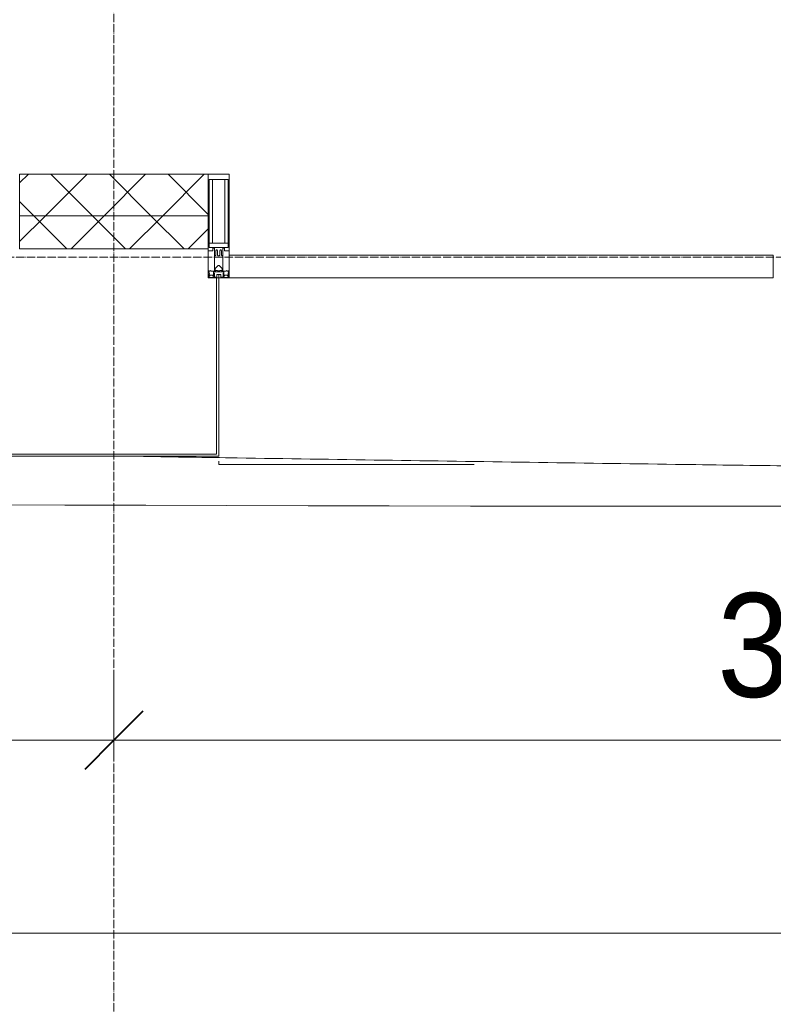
# Model space of a CAD drawing. Header units: millimetres. Extents: x 5617 to 143375, y 7718 to 186221.
# Tile 39 of 106: x 49379 to 51196, y 13599 to 15972. Entities that reach past the tile are written whole.
import ezdxf

# ---------------------------------------------------------------- set-up
doc = ezdxf.new("R2010")
doc.units = ezdxf.units.MM
doc.linetypes.add('ADSK_Линия сетки', pattern=[25, 20, -2.5, 0, -2.5])
doc.linetypes.add('Линия сетки', pattern=[25, 20, -2.5, 0, -2.5])
for name, color, linetype, lineweight in [('Импосты витража', 7, 'Continuous', 18), ('Колонны', 7, 'Continuous', 18), ('Оси', 7, 'Continuous', 9), ('Панели витража', 7, 'Continuous', 18), ('Размеры', 7, 'Continuous', 9), ('Размеры-100', 7, 'Continuous', 9), ('Стены разрез', 7, 'Continuous', 40), ('Стены штриховка', 7, 'Continuous', 40), ('Форма', 7, 'Continuous', 18), ('Элементы узлов', 7, 'Continuous', 18)]:
    doc.layers.add(name, color=color, linetype=linetype, lineweight=lineweight)
doc.styles.add('Arial', font='arial.ttf', dxfattribs={"width": 0.9, "height": 250})
doc.dimstyles.new('Основной_2_5_мм', dxfattribs={"dimscale": 304.8, "dimtxt": 255.06485, "dimasz": 0.463911, "dimexe": 0.492126, "dimexo": 0.492126, "dimgap": 0.098425, "dimtad": 1, "dimdec": 0, "dimdsep": 46, "dimtxsty": 'Arial', "dimblk1": 'OBLIQUE', "dimblk2": 'OBLIQUE', "dimsah": 1, "dimcen": 0.09, "dimdle": 0.492126, "dimazin": 2, "dimtfac": 1, "dimtdec": 4, "dimtix": 1, "dimtmove": 0, "dimatfit": 3, "dimfxl": 1, "dimtvp": 1, "dimtolj": 1, "dimtzin": 0, "dimlwd": 20, "dimlwe": 20, "dimarcsym": 2})
pattern_1 = [(45, (0, 0), (-70.71068, 70.71068), []), (135, (0, 0), (-70.71068, -70.71068), [])]

# ---------------------------------------------------------------- blocks, each defined once
blk = doc.blocks.new('System Panel - A_PAN_Glass-7508020-МКСС_К4_L08_28_500_')
at = {"layer": 'Панели витража', "color": 253, "lineweight": 5, "true_color": 0xaaaaaa}
for p, q in [((656.25, 55), (-656.25, 55)), ((-656.25, 55), (-656.25, 0)), ((656.25, 0), (656.25, 55)), ((-656.25, 0), (656.25, 0))]:
    blk.add_line(p, q, dxfattribs=at)
blk = doc.blocks.new('Rectangular Mullion - 50Wx250H-2623690-МКСС_К4_L08_28_500_')
at = {"layer": 'Элементы узлов', "color": 253, "lineweight": 5, "true_color": 0xaaaaaa}
for p, q in [((-25, 65.2), (-25, 250)), ((-25, 250), (0, 250)), ((25, 250), (0, 250)), ((25, 65.2), (25, 250)), ((-23, 237.3), (0, 237.3)), ((-23, 237.3), (-23, 73.6)), ((-14.9, 84), (-14.9, 237.3)), ((23, 237.3), (0, 237.3)), ((14.9, 84), (14.9, 237.3)), ((23, 237.3), (23, 73.6)), ((0, 84), (-23, 84)), ((-0.5, 73.6), (-23, 73.6)), ((-14, 71.3), (-14, 65.2)), ((-10, 71.3), (-14, 71.3)), ((-10, 53), (-10, 71.3)), ((0, 84), (23, 84)), ((0.5, 73.6), (23, 73.6)), ((10, 71.3), (14, 71.3)), ((10, 53), (10, 71.3)), ((14, 71.3), (14, 65.2)), ((-14, 65.2), (-25, 65.2)), ((-8.7, 53), (-10, 53)), ((-10, 53), (-10, 17)), ((-8.7, 53), (-7, 54.7)), ((-7, 65.2), (-5.9, 67.3)), ((-7, 65.2), (-7, 54.7)), ((-4.1, 67.3), (-5.9, 67.3)), ((-4.1, 67.3), (-2.9, 65.1)), ((-2.9, 65.1), (-2.9, 54.6)), ((-1.3, 53), (-2.9, 54.6)), ((0, 53), (-1.3, 53)), ((0, 53), (1.3, 53)), ((1.3, 53), (2.9, 54.6)), ((4.1, 67.3), (2.9, 65.1)), ((2.9, 65.1), (2.9, 54.6)), ((4.1, 67.3), (5.9, 67.3)), ((7, 65.2), (5.9, 67.3)), ((7, 65.2), (7, 54.7)), ((8.7, 53), (7, 54.7)), ((8.7, 53), (10, 53)), ((10, 53), (10, 17)), ((14, 65.2), (25, 65.2)), ((-8.5, 23), (-1.5, 30)), ((-1.5, 30), (0, 30)), ((1.5, 30), (0, 30)), ((8.5, 23), (1.5, 30)), ((-23.8, 14.6), (-25, 14.2)), ((-25, 0), (-25, 14.2)), ((-22.3, 17), (-23.8, 17)), ((-23.8, 17), (-23.8, 14.6)), ((-22.5, 10.6), (-23.8, 14.6)), ((-22.5, 10.6), (-23.7, 9.9)), ((-23.7, 1.3), (-23.7, 9.9)), ((-23.7, 1.3), (-11.8, 1.3)), ((-23.2, 10.2), (-22.5, 8)), ((-22.5, 8), (-22.5, 4.5)), ((-21.3, 4.5), (-22.5, 4.5)), ((-22.3, 17), (-22.3, 16)), ((-22.3, 16), (-21.3, 16)), ((-19, 17.6), (-21.3, 16)), ((-21.3, 4.5), (-21.3, 6.5)), ((-21.3, 6.5), (-14.2, 6.5)), ((-18.4, 16.6), (-19, 17.6)), ((-7.4, 16.6), (-18.4, 16.6)), ((-14.2, 6.5), (-14.2, 4.5)), ((-13.2, 4.5), (-14.2, 4.5)), ((-13.2, 4.5), (-12.2, 7.2)), ((-12.7, 7.6), (-11.3, 11.4)), ((-12.7, 7.6), (-11.8, 6.9)), ((-12.2, 9), (-12.2, 14.8)), ((-12.2, 14.8), (0, 14.8)), ((-11.8, 1.3), (-11.8, 6.9)), ((-10.5, 11.2), (-11.3, 11.4)), ((-10.5, 1.5), (-10.5, 11.2)), ((-4.8, 1.5), (-10.5, 1.5)), ((-10, 17), (-7.5, 17)), ((-8.5, 18.5), (-8.5, 23)), ((-7.5, 18.5), (-8.5, 18.5)), ((-7.5, 17), (-7.5, 18.5)), ((-7.4, 18), (-7.4, 16.6)), ((-2.6, 18), (-7.4, 18)), ((0, 8), (-4.8, 8)), ((-4.8, 1.5), (-4.8, 8)), ((-2.6, 18), (-2.6, 16.8)), ((-2.6, 16.8), (0, 16.8)), ((2.6, 16.8), (0, 16.8)), ((0, 14.8), (0, 16.8)), ((0, 14.8), (0, 16.8)), ((12.2, 14.8), (0, 14.8)), ((0, 0), (0, 8)), ((0, 8), (4.8, 8)), ((0, 0), (0, 8)), ((2.6, 18), (2.6, 16.8)), ((2.6, 18), (7.4, 18)), ((4.8, 1.5), (4.8, 8)), ((4.8, 1.5), (10.5, 1.5)), ((7.4, 18), (7.4, 16.6)), ((7.4, 16.6), (18.4, 16.6)), ((7.5, 18.5), (8.5, 18.5)), ((7.5, 17), (7.5, 18.5)), ((10, 17), (7.5, 17)), ((8.5, 18.5), (8.5, 23)), ((10.5, 11.2), (11.3, 11.4)), ((10.5, 1.5), (10.5, 11.2)), ((12.7, 7.6), (11.3, 11.4)), ((12.7, 7.6), (11.8, 6.9)), ((11.8, 1.3), (11.8, 6.9)), ((23.7, 1.3), (11.8, 1.3)), ((12.2, 9), (12.2, 14.8)), ((13.2, 4.5), (12.2, 7.2)), ((13.2, 4.5), (14.2, 4.5)), ((21.3, 6.5), (14.2, 6.5)), ((14.2, 6.5), (14.2, 4.5)), ((18.4, 16.6), (19, 17.6)), ((19, 17.6), (21.3, 16)), ((22.3, 16), (21.3, 16)), ((21.3, 4.5), (21.3, 6.5)), ((21.3, 4.5), (22.5, 4.5)), ((22.3, 17), (22.3, 16)), ((22.3, 17), (23.8, 17)), ((22.5, 10.6), (23.8, 14.6)), ((22.5, 10.6), (23.7, 9.9)), ((23.2, 10.2), (22.5, 8)), ((22.5, 8), (22.5, 4.5)), ((23.7, 1.3), (23.7, 9.9)), ((23.8, 17), (23.8, 14.6)), ((23.8, 14.6), (25, 14.2)), ((25, 0), (25, 14.2)), ((-25, 0), (0, 0)), ((25, 0), (0, 0))]:
    blk.add_line(p, q, dxfattribs=at)
for centre, start, end in [((-0.5, 73.1), 360, 90), ((0.5, 73.1), 90, 180)]:
    blk.add_arc(centre, 0.5, start, end, dxfattribs=at)
blk = doc.blocks.new('Rectangular Mullion - R_StandardFrame_50Wx250H-7505731-МКСС_К4_L08_28_500_')
at = {"layer": 'Импосты витража', "color": 253, "lineweight": 5, "true_color": 0xaaaaaa}
for p, q in [((-25, -250), (-25, 0)), ((-25, 0), (-5, 0)), ((0, 0), (25, 0)), ((25, 0), (25, -250)), ((25, -250), (-25, -250))]:
    blk.add_line(p, q, dxfattribs=at)
blk = doc.blocks.new('A_SLK_PAN_Type1 - Прямой тип панели-6537543-МКСС_К4_L08_28_500_')
at = {"layer": 'Колонны', "lineweight": 5}
for p, q in [((-252.5, 430), (252.5, 430)), ((-252.5, 0), (-252.5, 430)), ((252.5, 430), (252.5, 0)), ((-247.5, 425), (-247.5, 0)), ((247.5, 425), (-247.5, 425)), ((247.5, 0), (247.5, 425)), ((-247.5, 0), (-252.5, 0)), ((252.5, 0), (247.5, 0))]:
    blk.add_line(p, q, dxfattribs=at)
blk = doc.blocks.new('A_OGR_PAN_Отлив - A_OGR_PAN_Отлив-6121356-МКСС_К4_L08_28_500_')
at = {"layer": 'Колонны', "color": 253, "lineweight": 5, "true_color": 0xaaaaaa}
for q in [(-681.2, -441.4), (-65, -450)]:
    blk.add_line((-681.2, -450), q, dxfattribs=at)
blk = doc.blocks.new('135_SLK_K4_AR_FCD_rvt-1-МКСС_К4_L08_28_500_')
at = {"layer": 'Стены разрез', "lineweight": 5, "true_color": 0xaaaaaa}
h = blk.add_hatch(dxfattribs=at)
h.set_pattern_fill('FP_4', color=253, style=0, pattern_type=2)
h.set_pattern_definition(pattern_1)
h.paths.add_polyline_path([(107722.5, 15500), (108177.5, 15500), (108177.5, 15600), (107722.5, 15600)])
h = blk.add_hatch(dxfattribs=at)
h.set_pattern_fill('FP_4', color=253, style=0, pattern_type=2)
h.set_pattern_definition(pattern_1)
h.paths.add_polyline_path([(108177.5, 15420), (108177.5, 15500), (107722.5, 15500), (107722.5, 15420), (107905.7, 15420)])
at = {"layer": 'Стены разрез', "color": 253, "lineweight": 9, "true_color": 0xaaaaaa}
for p, q in [((108177.5, 15600), (107722.5, 15600)), ((107722.5, 15600), (107722.5, 15420)), ((108177.5, 15420), (108177.5, 15600)), ((107722.5, 15420), (108177.5, 15420))]:
    blk.add_line(p, q, dxfattribs=at)
at = {"layer": 'Стены штриховка', "color": 253, "lineweight": 9, "true_color": 0xaaaaaa}
blk.add_line((108177.5, 15500), (107722.5, 15500), dxfattribs=at)
at = {"layer": 'Форма', "color": 253, "lineweight": 5, "true_color": 0xaaaaaa}
blk.add_open_spline([(86521.6, 15166.7), (93350.6, 15045.2), (102900.8, 14744.4), (112939.9, 14812.1), (114511.7, 14829.1)], degree=3, knots=[13.295672, 13.295672, 13.295672, 13.295672, 55.669869, 63.58486, 63.58486, 63.58486, 63.58486], dxfattribs=at)
at = {"layer": 'Форма', "color": 253, "lineweight": 9, "true_color": 0xaaaaaa}
blk.add_open_spline([(108020.9, 14919.6), (108096.2, 14918.4), (108289.1, 14915.4), (108599.5, 14910.7), (108952, 14905.5), (109273.8, 14901), (109478.1, 14898.2), (109565, 14897.1)], degree=3, knots=[-0.61849551, -0.61849551, -0.61849551, -0.61849551, -0.61363636, -0.60606061, -0.59848485, -0.59090909, -0.58530984, -0.58530984, -0.58530984, -0.58530984], dxfattribs=at)
at = {"layer": 'Импосты витража', "color": 253, "lineweight": 5, "true_color": 0xaaaaaa}
blk.add_blockref('Rectangular Mullion - 50Wx250H-2623690-МКСС_К4_L08_28_500_', (108202.5, 15350), dxfattribs=at)
at = {"layer": 'Импосты витража', "color": 253, "lineweight": 5, "true_color": 0xaaaaaa, "extrusion": (0, 0, -1), "rotation": 180}
blk.add_blockref('Rectangular Mullion - R_StandardFrame_50Wx250H-7505731-МКСС_К4_L08_28_500_', (-108202.5, 15350), dxfattribs=at)
at = {"layer": 'Колонны', "color": 253, "lineweight": 5, "true_color": 0xaaaaaa, "rotation": 180}
blk.add_blockref('A_SLK_PAN_Type1 - Прямой тип панели-6537543-МКСС_К4_L08_28_500_', (107950, 15350), dxfattribs=at)
at = {"layer": 'Колонны', "color": 253, "lineweight": 5, "true_color": 0xaaaaaa}
blk.add_blockref('A_OGR_PAN_Отлив - A_OGR_PAN_Отлив-6121356-МКСС_К4_L08_28_500_', (108883.8, 15350), dxfattribs=at)
at = {"layer": 'Панели витража', "color": 253, "lineweight": 5, "true_color": 0xaaaaaa}
blk.add_blockref('System Panel - A_PAN_Glass-7508020-МКСС_К4_L08_28_500_', (108883.8, 15350), dxfattribs=at)
blk = doc.blocks.new('DIMBLOCK8-МКСС_К4_L08_28_500_')
at = {"layer": 'Размеры-100', "lineweight": 20, "transparency": 16777216}
for p, q in [((46006.2, 14235.5), (46006.2, 14385.5)), ((49606.2, 14235.5), (49606.2, 14385.5)), ((46006.2, 14235.5), (49606.2, 14235.5)), ((46006.2, 14235.5), (46006.2, 14185.5)), ((49606.2, 14235.5), (49606.2, 14185.5))]:
    blk.add_line(p, q, dxfattribs=at)
at = {"layer": 'Размеры-100', "lineweight": 40, "transparency": 16777216}
for p, q in [((46006.2, 14235.5), (46076.9, 14306.2)), ((49606.2, 14235.5), (49676.9, 14306.2)), ((46006.2, 14235.5), (45935.5, 14164.8)), ((49606.2, 14235.5), (49535.5, 14164.8))]:
    blk.add_line(p, q, dxfattribs=at)
at = {"layer": 'Размеры-100', "color": 0, "lineweight": 20, "transparency": 16777216, "insert": (47460.9, 14590.1), "char_height": 250, "width": 828.765, "attachment_point": 1, "line_spacing_factor": 0.941778, "style": 'Arial'}
blk.add_mtext('3600', dxfattribs=at)
blk = doc.blocks.new('_Oblique')
at = {"color": 0, "linetype": 'ByBlock', "lineweight": -2}
blk.add_line((-0.5, -0.5), (0.5, 0.5), dxfattribs=at)
blk = doc.blocks.new('DIMBLOCK9-МКСС_К4_L08_28_500_')
at = {"layer": 'Размеры-100', "lineweight": 20, "transparency": 16777216}
for p, q in [((49606.2, 14235.5), (49606.2, 14385.5)), ((53206.2, 14235.5), (53206.2, 14385.5)), ((49606.2, 14235.5), (53206.2, 14235.5)), ((49606.2, 14235.5), (49606.2, 14185.5)), ((53206.2, 14235.5), (53206.2, 14185.5))]:
    blk.add_line(p, q, dxfattribs=at)
at = {"layer": 'Размеры-100', "lineweight": 40, "transparency": 16777216}
for p, q in [((49606.2, 14235.5), (49676.9, 14306.2)), ((53206.2, 14235.5), (53276.9, 14306.2)), ((49606.2, 14235.5), (49535.5, 14164.8)), ((53206.2, 14235.5), (53135.5, 14164.8))]:
    blk.add_line(p, q, dxfattribs=at)
at = {"layer": 'Размеры-100', "color": 0, "lineweight": 20, "transparency": 16777216, "insert": (51060.9, 14590.1), "char_height": 250, "width": 828.765, "attachment_point": 1, "line_spacing_factor": 0.941778, "style": 'Arial'}
blk.add_mtext('3600', dxfattribs=at)
blk = doc.blocks.new('DIMBLOCK20-МКСС_К4_L08_28_500_')
at = {"layer": 'Размеры-100', "lineweight": 20, "transparency": 16777216}
for p, q in [((28706.2, 13770.6), (28706.2, 13920.6)), ((78406.2, 13770.6), (78406.2, 13920.6)), ((28556.2, 13770.6), (78556.2, 13770.6)), ((28706.2, 13770.6), (28706.2, 13720.6)), ((78406.2, 13770.6), (78406.2, 13720.6))]:
    blk.add_line(p, q, dxfattribs=at)
at = {"layer": 'Размеры-100', "lineweight": 40, "transparency": 16777216}
for p, q in [((28706.2, 13770.6), (28776.9, 13841.3)), ((78406.2, 13770.6), (78476.9, 13841.3)), ((28706.2, 13770.6), (28635.5, 13699.9)), ((78406.2, 13770.6), (78335.5, 13699.9))]:
    blk.add_line(p, q, dxfattribs=at)
at = {"layer": 'Размеры-100', "color": 0, "lineweight": 20, "transparency": 16777216, "insert": (53124.6, 14125.2), "char_height": 250, "width": 1035.956, "attachment_point": 1, "line_spacing_factor": 0.941778, "style": 'Arial'}
blk.add_mtext('49700', dxfattribs=at)

msp = doc.modelspace()

# ---------------------------------------------------------------- linework, layer by layer
at = {"layer": 'Оси', "linetype": 'Линия сетки'}
msp.add_line((49606.2, 12025.7), (49606.2, 33150), dxfattribs=at)
at = {"layer": 'Оси', "linetype": 'ADSK_Линия сетки'}
msp.add_line((78406.2, 15400), (26144.7, 15400), dxfattribs=at)

# ---------------------------------------------------------------- block references
at = {"lineweight": 5}
msp.add_blockref('135_SLK_K4_AR_FCD_rvt-1-МКСС_К4_L08_28_500_', (-58343.8, 0), dxfattribs=at)

# ---------------------------------------------------------------- dimensions: what is measured, and where the dimension line sits
at = {"layer": 'Размеры', "lineweight": 20}
for base, p1, p2, override, picture, middle in [((49606.2, 14235.5), (46006.2, 14335.5), (49606.2, 14335.5), {"dimpost": '<>', "dimfxl": 3600}, 'DIMBLOCK8-МКСС_К4_L08_28_500_', (47806.2, 14393.3)), ((53206.2, 14235.5), (49606.2, 14335.5), (53206.2, 14335.5), {"dimpost": '<>', "dimfxl": 3600}, 'DIMBLOCK9-МКСС_К4_L08_28_500_', (51406.2, 14393.3)), ((78406.2, 13770.6), (28706.2, 13870.6), (78406.2, 13870.6), {"dimpost": '<>', "dimfxl": 49700}, 'DIMBLOCK20-МКСС_К4_L08_28_500_', (53556.2, 13928.3))]:
    dim = msp.add_linear_dim(base=base, p1=p1, p2=p2, dimstyle='Основной_2_5_мм', override=override, dxfattribs=at)
    dim.commit()
    dim.dimension.update_dxf_attribs({"geometry": picture, "text_midpoint": middle})

doc.saveas('drawing.dxf')
